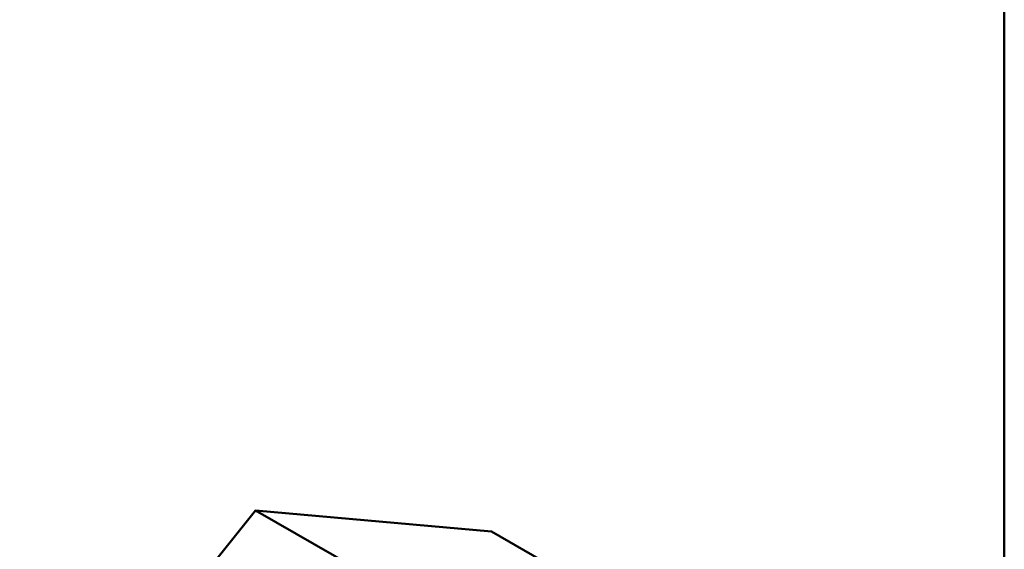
# Model space of a CAD drawing. Header units: inches. Extents: x 1 to 203, y 4 to 128.
# Tile 109 of 111: x 172.23 to 175.18, y 87.63 to 89.22. Entities that reach past the tile are written whole.
import ezdxf

# ---------------------------------------------------------------- set-up
doc = ezdxf.new("R2010")
doc.units = ezdxf.units.IN
doc.header["$LTSCALE"] = 6
doc.header["$MEASUREMENT"] = 0
doc.layers.add('Visible (ANSI)', color=7, linetype='Continuous', lineweight=50)

msp = doc.modelspace()

# ---------------------------------------------------------------- linework, layer by layer
at = {"layer": 'Visible (ANSI)'}
for p, q in [((175.1781, 106.0973), (175.1781, 86.7943)), ((172.9347, 87.7459), (172.2276, 86.8662)), ((173.6418, 87.6827), (172.9347, 87.7459)), ((173.2317, 87.5744), (172.9347, 87.7459)), ((173.9388, 87.5112), (173.6418, 87.6827))]:
    msp.add_line(p, q, dxfattribs=at)

doc.saveas('drawing.dxf')
